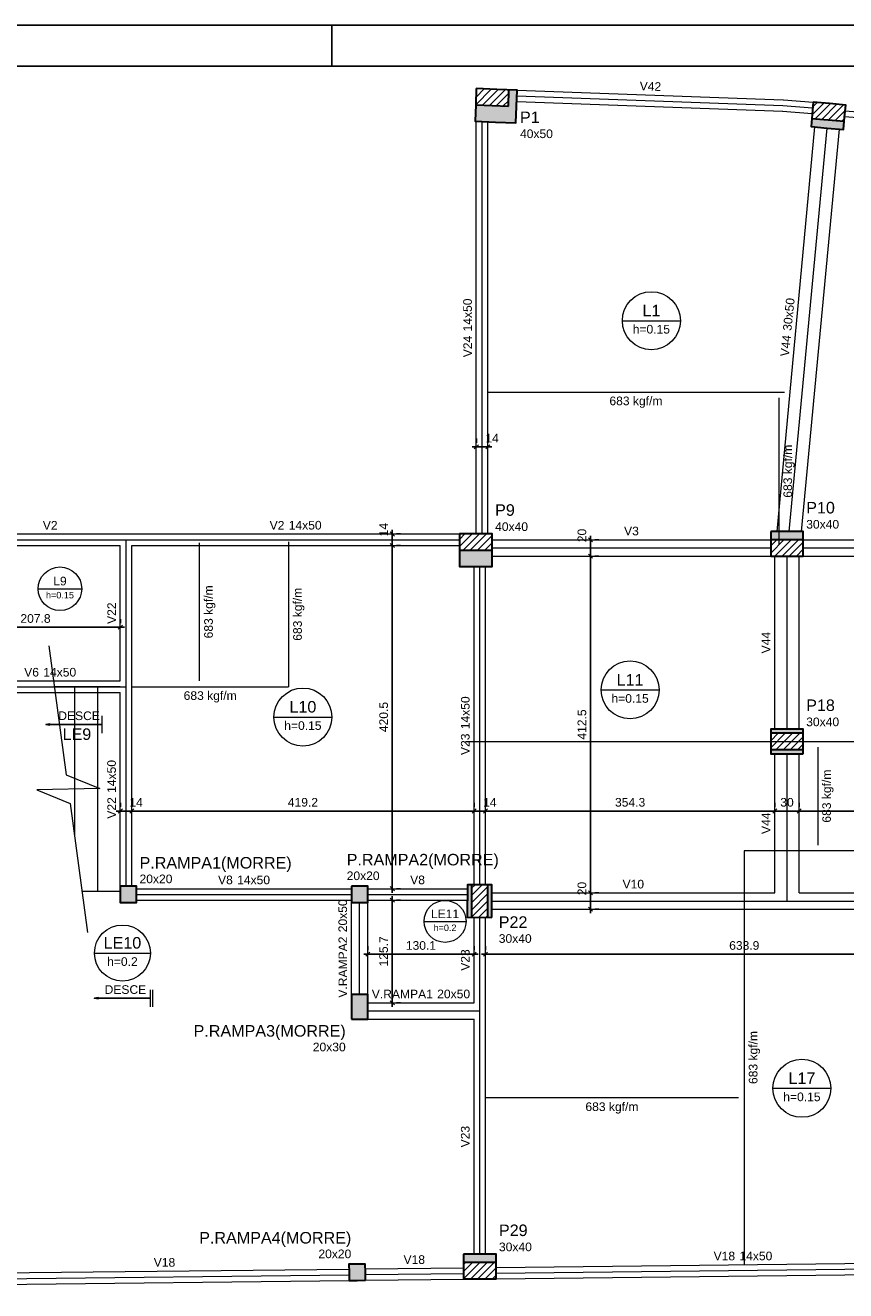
# Model space of a CAD drawing. Header units: millimetres. Extents: x 10 to 1250, y -62 to 528.
# Tile 102 of 193: x 80 to 100, y 162 to 193. Entities that reach past the tile are written whole.
import ezdxf

# ---------------------------------------------------------------- set-up
doc = ezdxf.new("R2010")
doc.units = ezdxf.units.MM
doc.header["$LTSCALE"] = 0.05
for name, color, linetype, lineweight in [('FO-Cargas de parede', 15, 'Continuous', 5), ('FO-Cortes', 9, 'Continuous', 5), ('FO-Cotas', 5, 'Continuous', 5), ('FO-Eixos', 5, 'Continuous', 5), ('FO-Hachura pilar que morre', 106, 'Continuous', 5), ('FO-Hachura pilar que passa', 19, 'Continuous', 5), ('FO-Hachuras das lajes', 1, 'Continuous', 20), ('FO-Pilares', 4, 'Continuous', 30), ('FO-Textos das lajes', 3, 'Continuous', 20), ('FO-Textos das vigas', 7, 'Continuous', 5), ('FO-Textos dos pilares', 7, 'Continuous', 5), ('FO-Vigas', 7, 'Continuous', 5)]:
    doc.layers.add(name, color=color, linetype=linetype, lineweight=lineweight)
doc.layers.add('FOLHA_PADRÃO', color=7, linetype='Continuous')
doc.styles.add('Arial', font='arial.ttf')
doc.styles.get("Standard").update_dxf_attribs({"font": 'arial.ttf'})
doc.dimstyles.get("Standard").update_dxf_attribs({"dimtxt": 0.18, "dimasz": 0.18, "dimexe": 0.18, "dimexo": 0.0625, "dimgap": 0.1, "dimtad": 1, "dimzin": 0, "dimdsep": 46, "dimtxsty": 'Standard', "dimblk": 'OBLIQUE', "dimcen": 0.1, "dimadec": 0, "dimazin": 0, "dimtfac": 1, "dimtofl": 0, "dimtmove": 0, "dimatfit": 3, "dimldrblk": 'OBLIQUE', "dimfxl": 1, "dimtolj": 1, "dimtzin": 0, "dimarcsym": 1})
doc.dimstyles.new('UM_50.000000', dxfattribs={"dimtxt": 0.18, "dimasz": 0.1, "dimexe": 0.1, "dimexo": 0.2, "dimgap": 0.1, "dimtad": 1, "dimdec": 1, "dimlfac": 50, "dimzin": 0, "dimdsep": 46, "dimtxsty": 'Standard', "dimblk": 'OBLIQUE', "dimcen": 0.09, "dimdle": 0.1, "dimadec": 1, "dimazin": 2, "dimtfac": 1, "dimtdec": 1, "dimtofl": 0, "dimtmove": 0, "dimatfit": 3, "dimldrblk": 'OBLIQUE', "dimfxl": 1, "dimtolj": 1, "dimarcsym": 1})
pattern_1 = [(45, (51.72355, 266.28175), (-0.08838835, 0.08838835), [])]

# ---------------------------------------------------------------- blocks, each defined once
blk = doc.blocks.new('A1EST. 1500')
at = {"layer": 'FOLHA_PADRÃO', "color": 1, "linetype": 'Continuous'}
for p, q in [((150.008, 59.4), (0, 59.4)), ((77.5, 59.4), (77.5, 58.4))]:
    blk.add_line(p, q, dxfattribs=at)
at = {"layer": 'FOLHA_PADRÃO', "color": 6, "linetype": 'Continuous'}
blk.add_lwpolyline([(149, 58.4), (149, 1), (1, 1), (1, 58.4), (149, 58.4)], dxfattribs=at)
blk = doc.blocks.new('_Oblique')
at = {"color": 0, "linetype": 'ByBlock', "lineweight": -2}
blk.add_line((-0.5, -0.5), (0.5, 0.5), dxfattribs=at)
blk = doc.blocks.new('*D368')
at = {"layer": 'Defpoints', "color": 0, "transparency": 16777216}
for p in [(88.697, 169.83), (91.299, 169.83), (91.299, 169.83)]:
    blk.add_point(p, dxfattribs=at)
at = {"layer": 'FO-Cotas', "color": 0, "lineweight": -2, "transparency": 16777216}
for p, q in [((88.697, 170.03), (88.697, 169.93)), ((91.299, 170.03), (91.299, 169.93)), ((88.597, 169.83), (91.399, 169.83))]:
    blk.add_line(p, q, dxfattribs=at)
at = {"layer": 'FO-Cotas', "color": 0, "lineweight": -2, "transparency": 16777216, "xscale": 0.1, "yscale": 0.1, "zscale": 0.1, "rotation": 180}
blk.add_blockref('_Oblique', (88.697, 169.83), dxfattribs=at)
at = {"layer": 'FO-Cotas', "color": 0, "lineweight": -2, "transparency": 16777216, "xscale": 0.1, "yscale": 0.1, "zscale": 0.1}
blk.add_blockref('_Oblique', (91.299, 169.83), dxfattribs=at)
at = {"layer": 'FO-Cotas', "transparency": 16777216, "insert": (89.998, 170.042), "char_height": 0.2118, "attachment_point": 5, "rotation": 0.0057, "style": 'Arial'}
blk.add_mtext('\\A1;130.1', dxfattribs=at)
blk = doc.blocks.new('*D369')
at = {"layer": 'Defpoints', "color": 0, "transparency": 16777216}
for p in [(91.579, 169.83), (104.257, 169.83), (104.257, 169.83)]:
    blk.add_point(p, dxfattribs=at)
at = {"layer": 'FO-Cotas', "color": 0, "lineweight": -2, "transparency": 16777216}
for p, q in [((91.579, 170.03), (91.579, 169.93)), ((104.257, 170.03), (104.257, 169.93)), ((91.479, 169.83), (104.357, 169.83))]:
    blk.add_line(p, q, dxfattribs=at)
at = {"layer": 'FO-Cotas', "color": 0, "lineweight": -2, "transparency": 16777216, "xscale": 0.1, "yscale": 0.1, "zscale": 0.1, "rotation": 180}
blk.add_blockref('_Oblique', (91.579, 169.83), dxfattribs=at)
at = {"layer": 'FO-Cotas', "color": 0, "lineweight": -2, "transparency": 16777216, "xscale": 0.1, "yscale": 0.1, "zscale": 0.1}
blk.add_blockref('_Oblique', (104.257, 169.83), dxfattribs=at)
at = {"layer": 'FO-Cotas', "transparency": 16777216, "insert": (97.918, 170.042), "char_height": 0.2118, "attachment_point": 5, "rotation": 0.0057, "style": 'Arial'}
blk.add_mtext('\\A1;633.9', dxfattribs=at)
blk = doc.blocks.new('*D375')
at = {"layer": 'Defpoints', "color": 0, "transparency": 16777216}
for p in [(82.635, 173.337), (82.915, 173.337), (82.915, 173.337)]:
    blk.add_point(p, dxfattribs=at)
at = {"layer": 'FO-Cotas', "color": 0, "lineweight": -2, "transparency": 16777216}
for p, q in [((82.535, 173.337), (83.015, 173.337)), ((82.635, 173.537), (82.635, 173.437)), ((82.915, 173.537), (82.915, 173.437))]:
    blk.add_line(p, q, dxfattribs=at)
at = {"layer": 'FO-Cotas', "color": 0, "lineweight": -2, "transparency": 16777216, "xscale": 0.1, "yscale": 0.1, "zscale": 0.1, "rotation": 180}
blk.add_blockref('_Oblique', (82.635, 173.337), dxfattribs=at)
at = {"layer": 'FO-Cotas', "color": 0, "lineweight": -2, "transparency": 16777216, "xscale": 0.1, "yscale": 0.1, "zscale": 0.1}
blk.add_blockref('_Oblique', (82.915, 173.337), dxfattribs=at)
at = {"layer": 'FO-Cotas', "transparency": 16777216, "insert": (83.021, 173.549), "char_height": 0.2118, "attachment_point": 5, "rotation": 0.0057, "style": 'Arial'}
blk.add_mtext('\\A1;14', dxfattribs=at)
blk = doc.blocks.new('*D376')
at = {"layer": 'Defpoints', "color": 0, "transparency": 16777216}
for p in [(82.915, 173.337), (91.299, 173.337), (91.299, 173.337)]:
    blk.add_point(p, dxfattribs=at)
at = {"layer": 'FO-Cotas', "color": 0, "lineweight": -2, "transparency": 16777216}
for p, q in [((82.815, 173.337), (91.399, 173.337)), ((82.915, 173.537), (82.915, 173.437)), ((91.299, 173.537), (91.299, 173.437))]:
    blk.add_line(p, q, dxfattribs=at)
at = {"layer": 'FO-Cotas', "color": 0, "lineweight": -2, "transparency": 16777216, "xscale": 0.1, "yscale": 0.1, "zscale": 0.1, "rotation": 180}
blk.add_blockref('_Oblique', (82.915, 173.337), dxfattribs=at)
at = {"layer": 'FO-Cotas', "color": 0, "lineweight": -2, "transparency": 16777216, "xscale": 0.1, "yscale": 0.1, "zscale": 0.1}
blk.add_blockref('_Oblique', (91.299, 173.337), dxfattribs=at)
at = {"layer": 'FO-Cotas', "transparency": 16777216, "insert": (87.107, 173.549), "char_height": 0.2118, "attachment_point": 5, "rotation": 0.0057, "style": 'Arial'}
blk.add_mtext('\\A1;419.2', dxfattribs=at)
blk = doc.blocks.new('*D377')
at = {"layer": 'Defpoints', "color": 0, "transparency": 16777216}
for p in [(91.299, 173.337), (91.579, 173.337), (91.579, 173.337)]:
    blk.add_point(p, dxfattribs=at)
at = {"layer": 'FO-Cotas', "color": 0, "lineweight": -2, "transparency": 16777216}
for p, q in [((91.199, 173.337), (91.679, 173.337)), ((91.299, 173.537), (91.299, 173.437)), ((91.579, 173.537), (91.579, 173.437))]:
    blk.add_line(p, q, dxfattribs=at)
at = {"layer": 'FO-Cotas', "color": 0, "lineweight": -2, "transparency": 16777216, "xscale": 0.1, "yscale": 0.1, "zscale": 0.1, "rotation": 180}
blk.add_blockref('_Oblique', (91.299, 173.337), dxfattribs=at)
at = {"layer": 'FO-Cotas', "color": 0, "lineweight": -2, "transparency": 16777216, "xscale": 0.1, "yscale": 0.1, "zscale": 0.1}
blk.add_blockref('_Oblique', (91.579, 173.337), dxfattribs=at)
at = {"layer": 'FO-Cotas', "transparency": 16777216, "insert": (91.685, 173.549), "char_height": 0.2118, "attachment_point": 5, "rotation": 0.0057, "style": 'Arial'}
blk.add_mtext('\\A1;14', dxfattribs=at)
blk = doc.blocks.new('*D378')
at = {"layer": 'Defpoints', "color": 0, "transparency": 16777216}
for p in [(91.579, 173.337), (98.665, 173.337), (98.665, 173.337)]:
    blk.add_point(p, dxfattribs=at)
at = {"layer": 'FO-Cotas', "color": 0, "lineweight": -2, "transparency": 16777216}
for p, q in [((91.479, 173.337), (98.765, 173.337)), ((91.579, 173.537), (91.579, 173.437)), ((98.665, 173.537), (98.665, 173.437))]:
    blk.add_line(p, q, dxfattribs=at)
at = {"layer": 'FO-Cotas', "color": 0, "lineweight": -2, "transparency": 16777216, "xscale": 0.1, "yscale": 0.1, "zscale": 0.1, "rotation": 180}
blk.add_blockref('_Oblique', (91.579, 173.337), dxfattribs=at)
at = {"layer": 'FO-Cotas', "color": 0, "lineweight": -2, "transparency": 16777216, "xscale": 0.1, "yscale": 0.1, "zscale": 0.1}
blk.add_blockref('_Oblique', (98.665, 173.337), dxfattribs=at)
at = {"layer": 'FO-Cotas', "transparency": 16777216, "insert": (95.122, 173.549), "char_height": 0.2118, "attachment_point": 5, "rotation": 0.0057, "style": 'Arial'}
blk.add_mtext('\\A1;354.3', dxfattribs=at)
blk = doc.blocks.new('*D379')
at = {"layer": 'Defpoints', "color": 0, "transparency": 16777216}
for p in [(98.665, 173.337), (99.265, 173.337), (99.265, 173.337)]:
    blk.add_point(p, dxfattribs=at)
at = {"layer": 'FO-Cotas', "color": 0, "lineweight": -2, "transparency": 16777216}
for p, q in [((98.565, 173.337), (99.365, 173.337)), ((98.665, 173.537), (98.665, 173.437)), ((99.265, 173.537), (99.265, 173.437))]:
    blk.add_line(p, q, dxfattribs=at)
at = {"layer": 'FO-Cotas', "color": 0, "lineweight": -2, "transparency": 16777216, "xscale": 0.1, "yscale": 0.1, "zscale": 0.1, "rotation": 180}
blk.add_blockref('_Oblique', (98.665, 173.337), dxfattribs=at)
at = {"layer": 'FO-Cotas', "color": 0, "lineweight": -2, "transparency": 16777216, "xscale": 0.1, "yscale": 0.1, "zscale": 0.1}
blk.add_blockref('_Oblique', (99.265, 173.337), dxfattribs=at)
at = {"layer": 'FO-Cotas', "transparency": 16777216, "insert": (98.965, 173.549), "char_height": 0.2118, "attachment_point": 5, "rotation": 0.0057, "style": 'Arial'}
blk.add_mtext('\\A1;30', dxfattribs=at)
blk = doc.blocks.new('*D380')
at = {"layer": 'Defpoints', "color": 0, "transparency": 16777216}
for p in [(99.265, 173.337), (110.937, 173.337), (110.937, 173.337)]:
    blk.add_point(p, dxfattribs=at)
at = {"layer": 'FO-Cotas', "color": 0, "lineweight": -2, "transparency": 16777216}
for p, q in [((99.165, 173.337), (111.037, 173.337)), ((99.265, 173.537), (99.265, 173.437)), ((110.937, 173.537), (110.937, 173.437))]:
    blk.add_line(p, q, dxfattribs=at)
at = {"layer": 'FO-Cotas', "color": 0, "lineweight": -2, "transparency": 16777216, "xscale": 0.1, "yscale": 0.1, "zscale": 0.1, "rotation": 180}
blk.add_blockref('_Oblique', (99.265, 173.337), dxfattribs=at)
at = {"layer": 'FO-Cotas', "color": 0, "lineweight": -2, "transparency": 16777216, "xscale": 0.1, "yscale": 0.1, "zscale": 0.1}
blk.add_blockref('_Oblique', (110.937, 173.337), dxfattribs=at)
at = {"layer": 'FO-Cotas', "transparency": 16777216, "insert": (105.101, 173.549), "char_height": 0.2118, "attachment_point": 5, "rotation": 0.0057, "style": 'Arial'}
blk.add_mtext('\\A1;583.6', dxfattribs=at)
blk = doc.blocks.new('*D393')
at = {"layer": 'Defpoints', "color": 0, "transparency": 16777216}
for p in [(78.48, 177.84), (82.635, 177.84), (82.635, 177.84)]:
    blk.add_point(p, dxfattribs=at)
at = {"layer": 'FO-Cotas', "color": 0, "lineweight": -2, "transparency": 16777216}
for p, q in [((78.48, 178.04), (78.48, 177.94)), ((82.635, 178.04), (82.635, 177.94)), ((78.38, 177.84), (82.735, 177.84))]:
    blk.add_line(p, q, dxfattribs=at)
at = {"layer": 'FO-Cotas', "color": 0, "lineweight": -2, "transparency": 16777216, "xscale": 0.1, "yscale": 0.1, "zscale": 0.1, "rotation": 180}
blk.add_blockref('_Oblique', (78.48, 177.84), dxfattribs=at)
at = {"layer": 'FO-Cotas', "color": 0, "lineweight": -2, "transparency": 16777216, "xscale": 0.1, "yscale": 0.1, "zscale": 0.1}
blk.add_blockref('_Oblique', (82.635, 177.84), dxfattribs=at)
at = {"layer": 'FO-Cotas', "transparency": 16777216, "insert": (80.557, 178.052), "char_height": 0.2118, "attachment_point": 5, "rotation": 0.0057, "style": 'Arial'}
blk.add_mtext('\\A1;207.8', dxfattribs=at)
blk = doc.blocks.new('*D395')
at = {"layer": 'Defpoints', "color": 0, "transparency": 16777216}
for p in [(91.355, 182.259), (91.635, 182.259), (91.635, 182.259)]:
    blk.add_point(p, dxfattribs=at)
at = {"layer": 'FO-Cotas', "color": 0, "lineweight": -2, "transparency": 16777216}
for p, q in [((91.355, 182.459), (91.355, 182.359)), ((91.635, 182.459), (91.635, 182.359)), ((91.255, 182.259), (91.735, 182.259))]:
    blk.add_line(p, q, dxfattribs=at)
at = {"layer": 'FO-Cotas', "color": 0, "lineweight": -2, "transparency": 16777216, "xscale": 0.1, "yscale": 0.1, "zscale": 0.1, "rotation": 180}
blk.add_blockref('_Oblique', (91.355, 182.259), dxfattribs=at)
at = {"layer": 'FO-Cotas', "color": 0, "lineweight": -2, "transparency": 16777216, "xscale": 0.1, "yscale": 0.1, "zscale": 0.1}
blk.add_blockref('_Oblique', (91.635, 182.259), dxfattribs=at)
at = {"layer": 'FO-Cotas', "transparency": 16777216, "insert": (91.741, 182.471), "char_height": 0.2118, "attachment_point": 5, "rotation": 0.0057, "style": 'Arial'}
blk.add_mtext('\\A1;14', dxfattribs=at)
blk = doc.blocks.new('*D330')
at = {"layer": 'Defpoints', "color": 0, "transparency": 16777216}
for p in [(89.297, 171.154), (89.297, 171.154), (89.297, 168.641)]:
    blk.add_point(p, dxfattribs=at)
at = {"layer": 'FO-Cotas', "color": 0, "lineweight": -2, "transparency": 16777216}
for p, q in [((89.297, 168.541), (89.297, 171.254)), ((89.497, 171.154), (89.397, 171.154)), ((89.497, 168.641), (89.397, 168.641))]:
    blk.add_line(p, q, dxfattribs=at)
at = {"layer": 'FO-Cotas', "color": 0, "lineweight": -2, "transparency": 16777216, "xscale": 0.1, "yscale": 0.1, "zscale": 0.1}
for p, rotation in [((89.297, 171.154), 90), ((89.297, 168.641), 270)]:
    blk.add_blockref('_Oblique', p, dxfattribs=dict(at, rotation=rotation))
at = {"layer": 'FO-Cotas', "transparency": 16777216, "insert": (89.085, 169.898), "char_height": 0.2118, "attachment_point": 5, "rotation": 90, "style": 'Arial'}
blk.add_mtext('\\A1;125.7', dxfattribs=at)
blk = doc.blocks.new('*D331')
at = {"layer": 'Defpoints', "color": 0, "transparency": 16777216}
for p in [(89.297, 179.843), (89.297, 179.843), (89.297, 171.434)]:
    blk.add_point(p, dxfattribs=at)
at = {"layer": 'FO-Cotas', "color": 0, "lineweight": -2, "transparency": 16777216}
for p, q in [((89.297, 171.334), (89.297, 179.943)), ((89.497, 179.843), (89.397, 179.843)), ((89.497, 171.434), (89.397, 171.434))]:
    blk.add_line(p, q, dxfattribs=at)
at = {"layer": 'FO-Cotas', "color": 0, "lineweight": -2, "transparency": 16777216, "xscale": 0.1, "yscale": 0.1, "zscale": 0.1}
for p, rotation in [((89.297, 179.843), 90), ((89.297, 171.434), 270)]:
    blk.add_blockref('_Oblique', p, dxfattribs=dict(at, rotation=rotation))
at = {"layer": 'FO-Cotas', "transparency": 16777216, "insert": (89.085, 175.639), "char_height": 0.2118, "attachment_point": 5, "rotation": 90, "style": 'Arial'}
blk.add_mtext('\\A1;420.5', dxfattribs=at)
blk = doc.blocks.new('*D332')
at = {"layer": 'Defpoints', "color": 0, "transparency": 16777216}
for p in [(89.297, 180.123), (89.297, 180.123), (89.297, 179.843)]:
    blk.add_point(p, dxfattribs=at)
at = {"layer": 'FO-Cotas', "color": 0, "lineweight": -2, "transparency": 16777216}
for p, q in [((89.297, 179.743), (89.297, 180.223)), ((89.497, 180.123), (89.397, 180.123)), ((89.497, 179.843), (89.397, 179.843))]:
    blk.add_line(p, q, dxfattribs=at)
at = {"layer": 'FO-Cotas', "color": 0, "lineweight": -2, "transparency": 16777216, "xscale": 0.1, "yscale": 0.1, "zscale": 0.1}
for p, rotation in [((89.297, 180.123), 90), ((89.297, 179.843), 270)]:
    blk.add_blockref('_Oblique', p, dxfattribs=dict(at, rotation=rotation))
at = {"layer": 'FO-Cotas', "transparency": 16777216, "insert": (89.085, 180.229), "char_height": 0.2118, "attachment_point": 5, "rotation": 90, "style": 'Arial'}
blk.add_mtext('\\A1;14', dxfattribs=at)
blk = doc.blocks.new('*D333')
at = {"layer": 'Defpoints', "color": 0, "transparency": 16777216}
for p in [(94.154, 171.331), (94.154, 171.331), (94.154, 170.931)]:
    blk.add_point(p, dxfattribs=at)
at = {"layer": 'FO-Cotas', "color": 0, "lineweight": -2, "transparency": 16777216}
for p, q in [((94.154, 170.831), (94.154, 171.431)), ((94.354, 171.331), (94.254, 171.331)), ((94.354, 170.931), (94.254, 170.931))]:
    blk.add_line(p, q, dxfattribs=at)
at = {"layer": 'FO-Cotas', "color": 0, "lineweight": -2, "transparency": 16777216, "xscale": 0.1, "yscale": 0.1, "zscale": 0.1}
for p, rotation in [((94.154, 171.331), 90), ((94.154, 170.931), 270)]:
    blk.add_blockref('_Oblique', p, dxfattribs=dict(at, rotation=rotation))
at = {"layer": 'FO-Cotas', "transparency": 16777216, "insert": (93.942, 171.437), "char_height": 0.2118, "attachment_point": 5, "rotation": 90, "style": 'Arial'}
blk.add_mtext('\\A1;20', dxfattribs=at)
blk = doc.blocks.new('*D334')
at = {"layer": 'Defpoints', "color": 0, "transparency": 16777216}
for p in [(94.154, 179.581), (94.154, 179.581), (94.154, 171.331)]:
    blk.add_point(p, dxfattribs=at)
at = {"layer": 'FO-Cotas', "color": 0, "lineweight": -2, "transparency": 16777216}
for p, q in [((94.154, 171.231), (94.154, 179.681)), ((94.354, 179.581), (94.254, 179.581)), ((94.354, 171.331), (94.254, 171.331))]:
    blk.add_line(p, q, dxfattribs=at)
at = {"layer": 'FO-Cotas', "color": 0, "lineweight": -2, "transparency": 16777216, "xscale": 0.1, "yscale": 0.1, "zscale": 0.1}
for p, rotation in [((94.154, 179.581), 90), ((94.154, 171.331), 270)]:
    blk.add_blockref('_Oblique', p, dxfattribs=dict(at, rotation=rotation))
at = {"layer": 'FO-Cotas', "transparency": 16777216, "insert": (93.942, 175.456), "char_height": 0.2118, "attachment_point": 5, "rotation": 90, "style": 'Arial'}
blk.add_mtext('\\A1;412.5', dxfattribs=at)
blk = doc.blocks.new('*D335')
at = {"layer": 'Defpoints', "color": 0, "transparency": 16777216}
for p in [(94.154, 179.981), (94.154, 179.981), (94.154, 179.581)]:
    blk.add_point(p, dxfattribs=at)
at = {"layer": 'FO-Cotas', "color": 0, "lineweight": -2, "transparency": 16777216}
for p, q in [((94.154, 179.481), (94.154, 180.081)), ((94.354, 179.981), (94.254, 179.981)), ((94.354, 179.581), (94.254, 179.581))]:
    blk.add_line(p, q, dxfattribs=at)
at = {"layer": 'FO-Cotas', "color": 0, "lineweight": -2, "transparency": 16777216, "xscale": 0.1, "yscale": 0.1, "zscale": 0.1}
for p, rotation in [((94.154, 179.981), 90), ((94.154, 179.581), 270)]:
    blk.add_blockref('_Oblique', p, dxfattribs=dict(at, rotation=rotation))
at = {"layer": 'FO-Cotas', "transparency": 16777216, "insert": (93.942, 180.087), "char_height": 0.2118, "attachment_point": 5, "rotation": 90, "style": 'Arial'}
blk.add_mtext('\\A1;20', dxfattribs=at)

msp = doc.modelspace()

# ---------------------------------------------------------------- hatches: boundary and pattern name
at = {"layer": 'FO-Hachura pilar que morre', "linetype": 'Continuous'}
h = msp.add_hatch(color=256, dxfattribs=at)
h.paths.add_polyline_path([(91.3546, 191.0324), (91.3399, 190.6326), (91.3253, 190.2329), (91.825, 190.2146), (92.3246, 190.1963), (92.3393, 190.596), (92.3539, 190.9957), (91.8543, 191.014)])
h.paths.add_polyline_path([(91.3546, 191.0324), (91.3473, 190.8325), (91.3399, 190.6326), (91.7397, 190.618), (92.1394, 190.6033), (92.1467, 190.8032), (92.1541, 191.0031), (91.7543, 191.0177)], flags=0)
h = msp.add_hatch(color=256, dxfattribs=at)
h.paths.add_polyline_path([(99.6051, 190.6995), (99.5794, 190.4006), (99.5538, 190.1017), (99.9524, 190.0676), (100.3509, 190.0334), (100.3765, 190.3323), (100.4021, 190.6312), (100.0036, 190.6654)])
h.paths.add_polyline_path([(99.6051, 190.6995), (99.588, 190.5003), (99.5709, 190.301), (99.9694, 190.2668), (100.368, 190.2327), (100.3851, 190.4319), (100.4021, 190.6312), (100.0036, 190.6654)], flags=0)
h = msp.add_hatch(color=256, dxfattribs=at)
h.paths.add_polyline_path([(90.9446, 180.1234), (90.9446, 179.7234), (90.9446, 179.3234), (91.3446, 179.3234), (91.7446, 179.3234), (91.7446, 179.7234), (91.7446, 180.1234), (91.3446, 180.1234)])
h.paths.add_polyline_path([(90.9446, 180.1234), (90.9446, 179.9234), (90.9446, 179.7234), (91.3446, 179.7234), (91.7446, 179.7234), (91.7446, 179.9234), (91.7446, 180.1234), (91.3446, 180.1234)], flags=0)
for points in [[(99.3646, 180.1814), (98.5646, 180.1814), (98.5646, 179.9814), (99.3646, 179.9814), (99.3646, 180.1814)], [(82.6346, 171.4944), (82.6346, 171.2944), (82.6346, 171.0944), (82.8346, 171.0944), (83.0346, 171.0944), (83.0346, 171.2944), (83.0346, 171.4944), (82.8346, 171.4944)], [(88.2966, 171.4944), (88.2966, 171.2944), (88.2966, 171.0944), (88.4966, 171.0944), (88.6966, 171.0944), (88.6966, 171.2944), (88.6966, 171.4944), (88.4966, 171.4944)], [(91.2334, 170.7322), (91.236, 171.532), (91.136, 171.5324), (91.1334, 170.7326), (91.2334, 170.7322)], [(91.7332, 170.7304), (91.7358, 171.5302), (91.6358, 171.5306), (91.6332, 170.7308), (91.7332, 170.7304)], [(88.2966, 168.2414), (88.4966, 168.2414), (88.6966, 168.2414), (88.6966, 168.5414), (88.6966, 168.8414), (88.4966, 168.8414), (88.2966, 168.8414), (88.2966, 168.5414)], [(91.8386, 162.4794), (91.0388, 162.4794), (91.0388, 162.2794), (91.8386, 162.2794), (91.8386, 162.4794)], [(88.6382, 161.8403), (88.6361, 162.0403), (88.634, 162.2402), (88.434, 162.2381), (88.234, 162.2361), (88.2361, 162.0361), (88.2382, 161.8361), (88.4382, 161.8382)]]:
    msp.add_hatch(color=256, dxfattribs=at).paths.add_polyline_path(points)
h = msp.add_hatch(color=256, dxfattribs=at)
h.paths.add_polyline_path([(99.3646, 174.7414), (99.3646, 175.0414), (99.3646, 175.3414), (98.9646, 175.3414), (98.5646, 175.3414), (98.5646, 175.0414), (98.5646, 174.7414), (98.9646, 174.7414)])
h.paths.add_polyline_path([(99.3646, 174.8414), (99.3646, 175.0414), (99.3646, 175.2414), (98.9646, 175.2414), (98.5646, 175.2414), (98.5646, 175.0414), (98.5646, 174.8414), (98.9646, 174.8414)], flags=0)
at = {"layer": 'FO-Hachura pilar que passa', "linetype": 'Continuous'}
h = msp.add_hatch(dxfattribs=at)
h.set_pattern_fill('ANSI31', color=256, style=0)
h.set_pattern_definition(pattern_1)
h.paths.add_polyline_path([(91.3546, 191.0324), (91.3473, 190.8325), (91.3399, 190.6326), (91.7397, 190.618), (92.1394, 190.6033), (92.1467, 190.8032), (92.1541, 191.0031), (91.7543, 191.0177)])
h = msp.add_hatch(dxfattribs=at)
h.set_pattern_fill('ANSI31', color=256, style=0)
h.set_pattern_definition(pattern_1)
h.paths.add_polyline_path([(99.6051, 190.6995), (99.588, 190.5003), (99.5709, 190.301), (99.9694, 190.2668), (100.368, 190.2327), (100.3851, 190.4319), (100.4021, 190.6312), (100.0036, 190.6654)])
h = msp.add_hatch(dxfattribs=at)
h.set_pattern_fill('ANSI31', color=256, style=0)
h.set_pattern_definition(pattern_1)
h.paths.add_polyline_path([(90.9446, 180.1234), (90.9446, 179.9234), (90.9446, 179.7234), (91.3446, 179.7234), (91.7446, 179.7234), (91.7446, 179.9234), (91.7446, 180.1234), (91.3446, 180.1234)])
h = msp.add_hatch(dxfattribs=at)
h.set_pattern_fill('ANSI31', color=256, style=0)
h.set_pattern_definition(pattern_1)
h.paths.add_polyline_path([(99.3646, 179.9814), (98.5646, 179.9814), (98.5646, 179.5816), (99.3646, 179.5816), (99.3646, 179.9814)])
h = msp.add_hatch(dxfattribs=at)
h.set_pattern_fill('ANSI31', color=256, style=0)
h.set_pattern_definition(pattern_1)
h.paths.add_polyline_path([(99.3646, 174.8414), (99.3646, 175.0414), (99.3646, 175.2414), (98.9646, 175.2414), (98.5646, 175.2414), (98.5646, 175.0414), (98.5646, 174.8414), (98.9646, 174.8414)])
h = msp.add_hatch(dxfattribs=at)
h.set_pattern_fill('ANSI31', color=256, style=0)
h.set_pattern_definition(pattern_1)
h.paths.add_polyline_path([(91.6332, 170.7308), (91.6358, 171.5306), (91.236, 171.532), (91.2334, 170.7322), (91.6332, 170.7308)])
h = msp.add_hatch(dxfattribs=at)
h.set_pattern_fill('ANSI31', color=256, style=0)
h.set_pattern_definition(pattern_1)
h.paths.add_polyline_path([(91.8386, 162.2794), (91.0388, 162.2794), (91.0388, 161.8794), (91.8386, 161.8794), (91.8386, 162.2794)])

# ---------------------------------------------------------------- linework, layer by layer
at = {"layer": 'FO-Cargas de parede'}
for p, q in [((91.6246, 183.6014), (98.9046, 183.6014)), ((98.7646, 183.4614), (98.7646, 179.8614)), ((84.5766, 176.5224), (84.5766, 179.9074)), ((86.7566, 179.9304), (86.7566, 176.3824)), ((82.9146, 176.3824), (86.7566, 176.3824)), ((91.0856, 175.0414), (123.6256, 175.0414)), ((99.7166, 174.9014), (99.7166, 172.5014)), ((104.2566, 172.3614), (97.9166, 172.3614)), ((97.9166, 172.3614), (97.9166, 162.2364)), ((97.7766, 166.3114), (91.5766, 166.3114))]:
    msp.add_line(p, q, dxfattribs=at)
at = {"layer": 'FO-Cortes', "linetype": 'Continuous'}
for p, q in [((80.8871, 177.3864), (81.3118, 174.2238)), ((81.3118, 174.2238), (82.1316, 173.8867)), ((82.1316, 173.8867), (80.5864, 173.8581)), ((80.5864, 173.8581), (81.4062, 173.521)), ((81.4062, 173.521), (81.8309, 170.3584))]:
    msp.add_line(p, q, dxfattribs=at)
at = {"layer": 'FO-Eixos'}
for p, q in [((92.3488, 190.8558), (98.8656, 190.6224)), ((98.8656, 190.6224), (99.5932, 190.5602)), ((100.3902, 190.4922), (101.5046, 190.397)), ((91.4946, 180.1234), (91.4946, 190.2268)), ((99.021, 180.1814), (99.9492, 190.0678)), ((79.1996, 179.9834), (82.7746, 179.9834)), ((82.7746, 176.3824), (82.7746, 179.9834)), ((82.7746, 179.9834), (90.9446, 179.9834)), ((91.7446, 179.7814), (98.5646, 179.7814)), ((98.9646, 175.3414), (98.9646, 179.5814)), ((99.3646, 179.7814), (107.8646, 179.7814)), ((91.4386, 171.5314), (91.4386, 179.3234)), ((79.1996, 176.3824), (82.7746, 176.3824)), ((82.7746, 171.4944), (82.7746, 176.3824)), ((98.9646, 171.1314), (98.9646, 174.7414)), ((83.0346, 171.2944), (88.2966, 171.2944)), ((88.6966, 171.2944), (91.1352, 171.2944)), ((91.7346, 171.1314), (98.9646, 171.1314)), ((98.9646, 171.1314), (104.3966, 171.1314)), ((88.4966, 168.8414), (88.4966, 171.0944)), ((91.4386, 168.4414), (91.4386, 170.7314)), ((88.6966, 168.4414), (91.4386, 168.4414)), ((91.4386, 162.4794), (91.4386, 168.4414)), ((91.8386, 162.0162), (103.9366, 162.1508)), ((79.1996, 161.8754), (88.2368, 161.976)), ((88.6368, 161.9804), (91.0386, 162.0072))]:
    msp.add_line(p, q, dxfattribs=at)
at = {"layer": 'FO-Hachuras das lajes', "linetype": 'Continuous'}
for p, q in [((82.6346, 176.3824), (81.0219, 176.3824)), ((81.5146, 176.3824), (81.5146, 172.7134)), ((82.0746, 176.3824), (82.0746, 171.3624)), ((82.6346, 171.3624), (81.696, 171.3624))]:
    msp.add_line(p, q, dxfattribs=at)
at = {"layer": 'FO-Pilares'}
for p, q in [((92.1394, 190.6033), (92.1541, 191.0031)), ((91.3399, 190.6326), (92.1394, 190.6033)), ((99.5709, 190.301), (100.368, 190.2327)), ((99.3646, 179.9814), (98.5646, 179.9814)), ((90.9446, 179.7234), (91.7446, 179.7234)), ((99.3646, 175.2414), (98.5646, 175.2414)), ((98.5646, 174.8414), (99.3646, 174.8414)), ((91.236, 171.5321), (91.2332, 170.7321)), ((91.6332, 170.7307), (91.636, 171.5307)), ((91.8386, 162.2794), (91.0386, 162.2794))]:
    msp.add_line(p, q, dxfattribs=at)
for points in [[(91.3546, 191.0324), (91.3399, 190.6326), (91.3253, 190.2329), (91.825, 190.2146), (92.3246, 190.1963), (92.3393, 190.596), (92.3539, 190.9957), (91.8543, 191.014), (91.3546, 191.0324)], [(99.6051, 190.6995), (99.5794, 190.4006), (99.5538, 190.1017), (99.9524, 190.0676), (100.3509, 190.0334), (100.3765, 190.3323), (100.4021, 190.6312), (100.0036, 190.6654), (99.6051, 190.6995)], [(90.9446, 180.1234), (90.9446, 179.7234), (90.9446, 179.3234), (91.3446, 179.3234), (91.7446, 179.3234), (91.7446, 179.7234), (91.7446, 180.1234), (91.3446, 180.1234), (90.9446, 180.1234)], [(98.5646, 180.1814), (98.5646, 179.5816), (99.3646, 179.5816), (99.3646, 180.1814), (98.5646, 180.1814)], [(99.3646, 174.7414), (99.3646, 175.0414), (99.3646, 175.3414), (98.9646, 175.3414), (98.5646, 175.3414), (98.5646, 175.0414), (98.5646, 174.7414), (98.9646, 174.7414), (99.3646, 174.7414)], [(82.6346, 171.4944), (82.6346, 171.2944), (82.6346, 171.0944), (82.8346, 171.0944), (83.0346, 171.0944), (83.0346, 171.2944), (83.0346, 171.4944), (82.8346, 171.4944), (82.6346, 171.4944)], [(88.2966, 171.4944), (88.2966, 171.2944), (88.2966, 171.0944), (88.4966, 171.0944), (88.6966, 171.0944), (88.6966, 171.2944), (88.6966, 171.4944), (88.4966, 171.4944), (88.2966, 171.4944)], [(91.7332, 170.7304), (91.7358, 171.5302), (91.136, 171.5324), (91.1334, 170.7326), (91.7332, 170.7304)], [(88.2966, 168.2414), (88.4966, 168.2414), (88.6966, 168.2414), (88.6966, 168.5414), (88.6966, 168.8414), (88.4966, 168.8414), (88.2966, 168.8414), (88.2966, 168.5414), (88.2966, 168.2414)], [(91.0388, 162.4794), (91.0388, 161.8794), (91.8386, 161.8794), (91.8386, 162.4794), (91.0388, 162.4794)], [(88.6382, 161.8403), (88.6361, 162.0403), (88.634, 162.2402), (88.434, 162.2381), (88.234, 162.2361), (88.2361, 162.0361), (88.2382, 161.8361), (88.4382, 161.8382), (88.6382, 161.8403)]]:
    msp.add_lwpolyline(points, close=True, dxfattribs=at)
at = {"layer": 'FO-Textos das lajes'}
for p, q in [((94.932, 185.3486), (96.3528, 185.3486)), ((80.6234, 178.7819), (81.689, 178.7819)), ((94.4112, 176.3036), (95.832, 176.3036)), ((86.3962, 175.6389), (87.817, 175.6389)), ((90.074, 170.633), (91.1021, 170.633)), ((82.0012, 169.8574), (83.372, 169.8574)), ((98.6192, 166.5438), (100.04, 166.5438))]:
    msp.add_line(p, q, dxfattribs=at)
at = {"layer": 'FO-Textos das lajes', "linetype": 'Continuous'}
for p, q in [((82.1869, 175.2439), (82.1869, 175.6675)), ((82.1869, 175.2439), (82.1869, 175.6675)), ((83.375, 168.5366), (83.375, 168.9602)), ((83.4279, 168.5366), (83.4279, 168.9602))]:
    msp.add_line(p, q, dxfattribs=at)
at = {"layer": 'FO-Textos das lajes'}
for centre, radius in [((95.6424, 185.3486), 0.7104), ((81.1562, 178.7819), 0.5328), ((95.1216, 176.3036), 0.7104), ((87.1066, 175.6389), 0.7104), ((90.5881, 170.633), 0.5141), ((82.6866, 169.8574), 0.6854), ((99.3296, 166.5438), 0.7104)]:
    msp.add_circle(centre, radius, dxfattribs=at)
at = {"layer": 'FO-Vigas'}
for p, q in [((92.3539, 190.9957), (98.8706, 190.7623)), ((92.3437, 190.7159), (98.8606, 190.4825)), ((98.8775, 190.7619), (99.6051, 190.6997)), ((98.8537, 190.4829), (99.5812, 190.4207)), ((100.3783, 190.3527), (101.4927, 190.2575)), ((91.3546, 180.1234), (91.3546, 190.2318)), ((91.6346, 180.1234), (91.6346, 190.2216)), ((98.7197, 180.1814), (99.6503, 190.0935)), ((99.3223, 180.1814), (100.2481, 190.0422)), ((79.1996, 180.1234), (82.7746, 180.1234)), ((82.7746, 180.1234), (90.9446, 180.1234)), ((79.1996, 179.8434), (82.6346, 179.8434)), ((82.6346, 176.5224), (82.6346, 179.8434)), ((82.9146, 176.3824), (82.9146, 179.8434)), ((82.9146, 179.8434), (90.9446, 179.8434)), ((91.7446, 179.9814), (98.5646, 179.9814)), ((99.3646, 179.9814), (107.8646, 179.9814)), ((91.7446, 179.5814), (98.5646, 179.5814)), ((98.6646, 175.3414), (98.6646, 179.5816)), ((99.2646, 175.3414), (99.2646, 179.5816)), ((99.3646, 179.5814), (107.8646, 179.5814)), ((91.2986, 171.5318), (91.2986, 179.3234)), ((91.5786, 171.5307), (91.5786, 179.3234)), ((79.1996, 176.5224), (82.6346, 176.5224)), ((82.9146, 171.4944), (82.9146, 176.3824)), ((79.1996, 176.2424), (82.6346, 176.2424)), ((82.6346, 171.4944), (82.6346, 176.2424)), ((98.6646, 171.3314), (98.6646, 174.7414)), ((99.2646, 171.3314), (99.2646, 174.7414)), ((83.0346, 171.4344), (88.2966, 171.4344)), ((88.6966, 171.4344), (91.1357, 171.4344)), ((83.0346, 171.1544), (88.2966, 171.1544)), ((88.6966, 171.1544), (91.1348, 171.1544)), ((91.7352, 171.3314), (98.6646, 171.3314)), ((99.2646, 171.3314), (104.3966, 171.3314)), ((88.2966, 168.8414), (88.2966, 171.0944)), ((88.6966, 168.8414), (88.6966, 171.0944)), ((91.7339, 170.9314), (98.9646, 170.9314)), ((98.9646, 170.9314), (104.2566, 170.9314)), ((91.2986, 168.6414), (91.2986, 170.732)), ((91.5786, 168.4414), (91.5786, 170.7309)), ((88.6966, 168.6414), (91.2986, 168.6414)), ((91.5786, 162.4794), (91.5786, 168.4414)), ((88.6966, 168.2414), (91.2986, 168.2414)), ((91.2986, 162.4794), (91.2986, 168.2414)), ((88.6353, 162.1204), (91.0388, 162.1472)), ((91.8386, 162.1562), (103.9366, 162.2908)), ((79.1996, 162.0154), (88.2352, 162.116)), ((79.2004, 161.7354), (88.2382, 161.836)), ((88.6382, 161.8404), (91.0402, 161.8672)), ((91.8402, 161.8762), (104.5364, 162.0174))]:
    msp.add_line(p, q, dxfattribs=at)

# ---------------------------------------------------------------- block references
msp.add_blockref('A1EST. 1500', (10.3174, 133.1843))

# ---------------------------------------------------------------- texts
at = {"layer": 'FO-Cargas de parede', "linetype": 'Continuous', "char_height": 0.2118, "attachment_point": 8, "line_spacing_factor": 0.798, "style": 'Arial'}
for insert in [(95.2645, 183.2137), (84.8355, 175.9947), (94.6765, 165.9237)]:
    msp.add_mtext('683 kgf/m', dxfattribs=dict(at, insert=insert))
at = {"layer": 'FO-Cargas de parede', "linetype": 'Continuous', "char_height": 0.2118, "attachment_point": 8, "rotation": 90, "line_spacing_factor": 0.798, "style": 'Arial'}
for insert in [(99.1525, 181.6617), (84.9645, 178.2157), (87.1445, 178.1567), (100.1045, 173.7017), (98.3045, 167.2987)]:
    msp.add_mtext('683 kgf/m', dxfattribs=dict(at, insert=insert))
at = {"layer": 'FO-Textos das lajes', "attachment_point": 8, "line_spacing_factor": 0.798, "style": 'Arial'}
for s, insert, char_height in [('L1', (95.6424, 185.4545), 0.2824), ('h=0.15', (95.6424, 185.0309), 0.2118), ('L9', (81.1562, 178.8614), 0.2118), ('h=0.15', (81.1562, 178.5437), 0.15885), ('L11', (95.1216, 176.4095), 0.2824), ('L10', (87.1066, 175.7448), 0.2824), ('h=0.15', (95.1216, 175.9859), 0.2118), ('h=0.15', (87.1066, 175.3212), 0.2118), ('LE11', (90.5881, 170.7124), 0.2118), ('h=0.2', (90.5881, 170.3947), 0.15885), ('LE10', (82.6866, 169.9633), 0.2824), ('h=0.2', (82.6866, 169.5397), 0.2118), ('L17', (99.3296, 166.6497), 0.2824), ('h=0.15', (99.3296, 166.2261), 0.2118)]:
    msp.add_mtext(s, dxfattribs=dict(at, insert=insert, char_height=char_height))
at = {"layer": 'FO-Textos das lajes', "linetype": 'Continuous', "attachment_point": 9, "line_spacing_factor": 0.798, "style": 'Arial'}
for s, insert, char_height in [('DESCE', (82.1339, 175.5616), 0.2118), ('LE9', (81.9221, 175.0745), 0.2824), ('DESCE', (83.2691, 168.8543), 0.2118)]:
    msp.add_mtext(s, dxfattribs=dict(at, insert=insert, char_height=char_height))
at = {"layer": 'FO-Textos das vigas', "linetype": 'Continuous', "char_height": 0.2118, "line_spacing_factor": 0.798, "style": 'Arial'}
for s, insert, attachment_point, rotation in [('V42', (95.6161, 190.9848), 8, 358), ('14x50', (91.2487, 185.0852), 7, 90), ('30x50', (99.0743, 185.0909), 7, 84), ('V24', (91.2487, 184.9793), 9, 90), ('V44', (99.0644, 184.9855), 9, 84), ('V22', (82.5287, 178.1829), 8, 90), ('V44', (98.5587, 177.4614), 8, 90), ('14x50', (91.1927, 175.3403), 7, 90), ('V23', (91.1927, 175.2344), 9, 90), ('14x50', (82.5287, 173.7811), 7, 90), ('V22', (82.5287, 173.6752), 9, 90), ('V44', (98.5587, 173.0364), 8, 90), ('20x50', (88.1907, 170.3668), 7, 90), ('V.RAMPA2', (88.1907, 170.2609), 9, 90), ('V23', (91.1927, 169.6867), 8, 90), ('V23', (91.1927, 165.3604), 8, 90)]:
    msp.add_mtext(s, dxfattribs=dict(at, insert=insert, attachment_point=attachment_point, rotation=rotation))
for s, insert, attachment_point in [('V2', (80.9171, 180.2293), 8), ('V2', (86.654, 180.2293), 9), ('14x50', (86.7599, 180.2293), 7), ('V3', (95.1546, 180.0873), 8), ('V6', (80.6415, 176.6283), 9), ('14x50', (80.7474, 176.6283), 7), ('V8', (85.39, 171.5403), 9), ('14x50', (85.4959, 171.5403), 7), ('V8', (89.9157, 171.5403), 8), ('V10', (95.1999, 171.4373), 8), ('V.RAMPA1', (90.2906, 168.7473), 9), ('20x50', (90.3965, 168.7473), 7), ('V18', (83.7162, 162.1716), 8), ('V18', (89.835, 162.2397), 8), ('V18', (97.6933, 162.3272), 9), ('14x50', (97.7992, 162.3284), 7)]:
    msp.add_mtext(s, dxfattribs=dict(at, insert=insert, attachment_point=attachment_point))
at = {"layer": 'FO-Textos dos pilares', "linetype": 'Continuous', "line_spacing_factor": 0.798, "style": 'Arial'}
for s, insert, char_height, attachment_point in [('P1', (92.4245, 190.1895), 0.2824, 7), ('40x50', (92.4245, 189.8189), 0.2118, 7), ('P9', (91.8152, 180.5646), 0.2824, 7), ('P10', (99.4352, 180.6226), 0.2824, 7), ('40x40', (91.8152, 180.194), 0.2118, 7), ('30x40', (99.4352, 180.252), 0.2118, 7), ('P18', (99.4352, 175.7826), 0.2824, 7), ('30x40', (99.4352, 175.412), 0.2118, 7), ('P.RAMPA1(MORRE)', (83.1055, 171.8427), 0.2824, 7), ('P.RAMPA2(MORRE)', (88.1797, 171.9197), 0.2824, 7), ('20x20', (83.1052, 171.565), 0.2118, 7), ('20x20', (88.1793, 171.6419), 0.2118, 7), ('P22', (91.9046, 170.4752), 0.2824, 7), ('30x40', (91.9046, 170.1045), 0.2118, 7), ('P.RAMPA3(MORRE)', (88.1555, 167.7247), 0.2824, 9), ('20x30', (88.1554, 167.4471), 0.2118, 9), ('P.RAMPA4(MORRE)', (88.2925, 162.6567), 0.2824, 9), ('P29', (91.9092, 162.9206), 0.2824, 7), ('30x40', (91.9092, 162.55), 0.2118, 7), ('20x20', (88.2924, 162.3796), 0.2118, 9)]:
    msp.add_mtext(s, dxfattribs=dict(at, insert=insert, char_height=char_height, attachment_point=attachment_point))

# ---------------------------------------------------------------- dimensions: what is measured, and where the dimension line sits
at = {"layer": 'FO-Cotas'}
for base, p1, p2, picture, middle, turn in [((91.6346, 182.2594), (91.3546, 182.2594), (91.6346, 182.2594), '*D395', (91.7405, 182.4712), 0.00573), ((82.6346016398, 177.8400471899), (78.4796016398, 177.8400471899), (82.6346016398, 177.8400471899), '*D393', (80.5571016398, 178.0518471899), 0.005729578), ((82.9146, 173.3374), (82.6346, 173.3374), (82.9146, 173.3374), '*D375', (83.0205, 173.5492), 0.00573), ((91.2986, 173.3374), (82.9146, 173.3374), (91.2986, 173.3374), '*D376', (87.1066, 173.5492), 0.00573), ((91.5786, 173.3374), (91.2986, 173.3374), (91.5786, 173.3374), '*D377', (91.6845, 173.5492), 0.00573), ((98.6646, 173.3374), (91.5786, 173.3374), (98.6646, 173.3374), '*D378', (95.1216, 173.5492), 0.00573), ((99.2646, 173.3374), (98.6646, 173.3374), (99.2646, 173.3374), '*D379', (98.9646, 173.5492), 0.00573), ((110.9366, 173.3374), (99.2646, 173.3374), (110.9366, 173.3374), '*D380', (105.1006, 173.5492), 0.00573), ((91.2986, 169.8304), (88.6966, 169.8304), (91.2986, 169.8304), '*D368', (89.9976, 170.0422), 0.00573), ((104.2566, 169.8304), (91.5786, 169.8304), (104.2566, 169.8304), '*D369', (97.9176, 170.0422), 0.00573)]:
    dim = msp.add_linear_dim(base=base, p1=p1, p2=p2, dimstyle='UM_50.000000', override={"dimtxt": 0.2118, "dimasz": 0.1, "dimexe": 0.1, "dimexo": 0.2, "dimtad": 1, "dimtih": 0, "dimtoh": 0, "dimdec": 1, "dimlfac": 50, "dimzin": 8, "dimtxsty": 'Arial', "dimblk": 'Oblique', "dimblk1": 'Oblique', "dimblk2": 'Oblique', "dimsah": 1, "dimdle": 0.1, "dimse1": 0, "dimse2": 0, "dimclrt": 256, "dimadec": 1, "dimazin": 3, "dimtmove": 2, "dimldrblk": 'Oblique'}, dxfattribs=at)
    dim.commit()
    dim.dimension.update_dxf_attribs({"geometry": picture, "text_midpoint": middle, "dimtype": 160, "text_rotation": turn})
for base, p1, p2, picture, middle in [((89.2966, 180.1234), (89.2966, 179.8434), (89.2966, 180.1234), '*D332', (89.0848, 180.2293)), ((94.1539, 179.9814), (94.1539, 179.5814), (94.1539, 179.9814), '*D335', (93.9421, 180.0873)), ((89.2966016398, 179.8433676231), (89.2966016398, 171.4343676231), (89.2966016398, 179.8433676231), '*D331', (89.0848016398, 175.6388676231)), ((94.1539, 179.5814), (94.1539, 171.3314), (94.1539, 179.5814), '*D334', (93.9421, 175.4564)), ((94.1539, 171.3314), (94.1539, 170.9314), (94.1539, 171.3314), '*D333', (93.9421, 171.4373)), ((89.2966016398, 171.1543676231), (89.2966016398, 168.6413676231), (89.2966016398, 171.1543676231), '*D330', (89.0848016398, 169.8978676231))]:
    dim = msp.add_linear_dim(base=base, p1=p1, p2=p2, angle=90, dimstyle='UM_50.000000', override={"dimtxt": 0.2118, "dimasz": 0.1, "dimexe": 0.1, "dimexo": 0.2, "dimtad": 1, "dimtih": 0, "dimtoh": 0, "dimdec": 1, "dimlfac": 50, "dimzin": 8, "dimtxsty": 'Arial', "dimblk": 'Oblique', "dimblk1": 'Oblique', "dimblk2": 'Oblique', "dimsah": 1, "dimdle": 0.1, "dimse1": 0, "dimse2": 0, "dimclrt": 256, "dimadec": 1, "dimazin": 3, "dimtmove": 2, "dimldrblk": 'Oblique'}, dxfattribs=at)
    dim.commit()
    dim.dimension.update_dxf_attribs({"geometry": picture, "text_midpoint": middle, "dimtype": 160, "text_rotation": 90})

# ---------------------------------------------------------------- leaders
at = {"layer": 'FO-Textos das lajes', "linetype": 'Continuous'}
for points in [[(80.8102, 175.4557), (82.1869, 175.4557)], [(81.9983, 168.7484), (83.375, 168.7484)]]:
    msp.add_leader(points, dimstyle='Standard', override={"dimasz": 0.1, "dimldrblk": 'Closed'}, dxfattribs=at)

doc.saveas('drawing.dxf')
